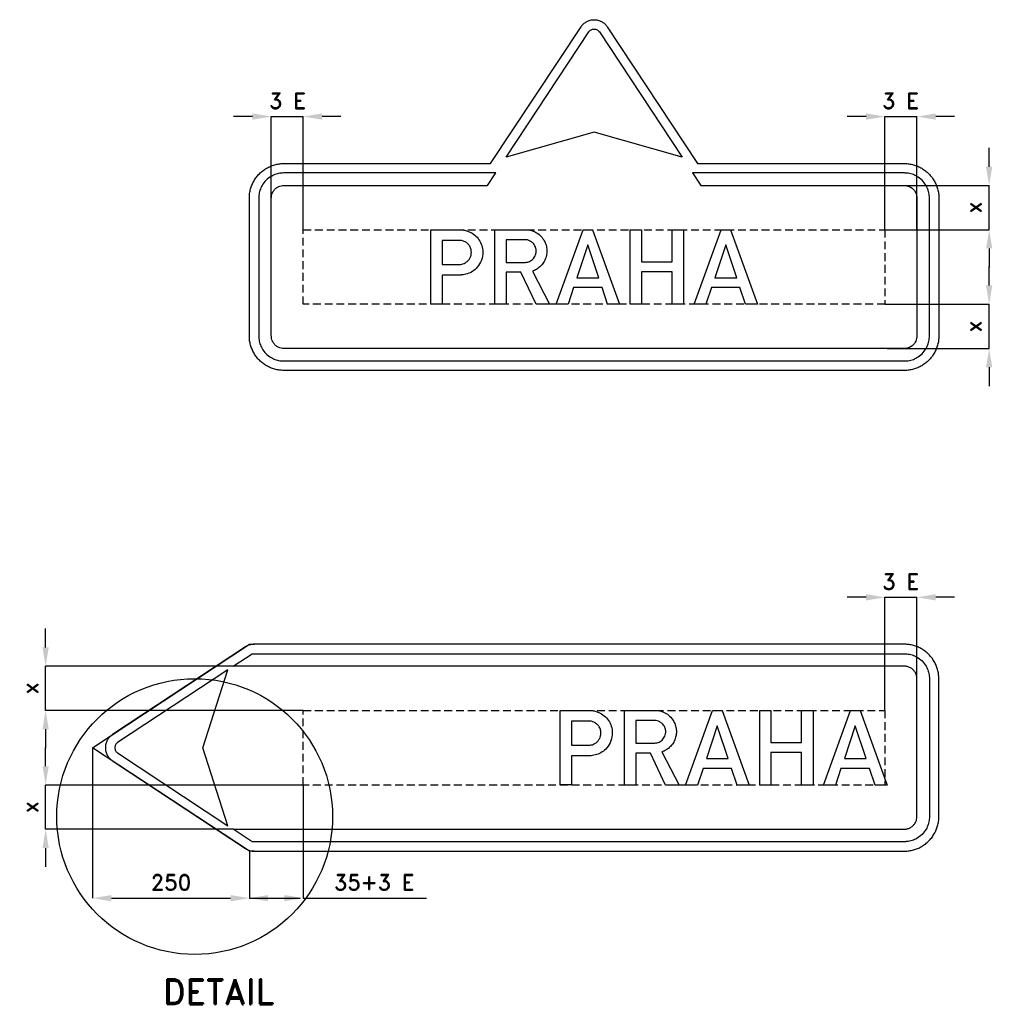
# Model space of a CAD drawing. Header units: millimetres. Extents: x -575 to 976, y -58 to 1513.
import ezdxf

# ---------------------------------------------------------------- set-up
doc = ezdxf.new("R2010")
doc.units = ezdxf.units.MM
doc.header["$LTSCALE"] = 5
doc.linetypes.add('ČÁRKOVANÁX2', pattern=[1.5, 1, -0.5])
doc.layers.add('Kóty', color=2, linetype='Continuous')
doc.layers.add('Značka', color=7, linetype='Continuous')
doc.styles.get("Standard").update_dxf_attribs({"font": 'romand.shx', "height": 25})
doc.dimstyles.get("Standard").update_dxf_attribs({"dimtxt": 25, "dimasz": 30, "dimexe": 0.18, "dimexo": 0.0625, "dimgap": 12.5, "dimtad": 1, "dimdec": 0, "dimzin": 0, "dimdsep": 46, "dimtxsty": 'Standard', "dimcen": 0.09, "dimadec": 0, "dimazin": 0, "dimtfac": 1, "dimtdec": 0, "dimtofl": 0, "dimtmove": 0, "dimatfit": 3, "dimfxl": 1, "dimtolj": 1, "dimtzin": 0, "dimarcsym": 0})

# ---------------------------------------------------------------- blocks, each defined once
blk = doc.blocks.new('*D3')
at = {"layer": 'Defpoints', "color": 0, "transparency": 16777216}
for p in [(808.3, 1248.7), (971.2, 1248.7), (804.9, 1178.2)]:
    blk.add_point(p, dxfattribs=at)
at = {"layer": 'Kóty', "color": 0, "lineweight": -2, "transparency": 16777216}
for p, q in [((971.2, 1278.7), (971.2, 1308.7)), ((808.4, 1248.7), (971.4, 1248.7)), ((805, 1178.2), (971.4, 1178.2)), ((971.2, 1148.2), (971.2, 1118.2))]:
    blk.add_line(p, q, dxfattribs=at)
at = {"layer": 'Kóty', "color": 0, "transparency": 16777216}
for points in [[(966.2, 1278.7), (976.2, 1278.7), (971.2, 1248.7)], [(966.2, 1148.2), (976.2, 1148.2), (971.2, 1178.2)]]:
    blk.add_solid(points, dxfattribs=at)
at = {"layer": 'Kóty', "color": 0, "transparency": 16777216, "insert": (946.2, 1213.4), "char_height": 25, "attachment_point": 5, "rotation": 90}
blk.add_mtext('\\A1;x', dxfattribs=at)
blk = doc.blocks.new('*D4')
at = {"layer": 'Defpoints', "color": 0, "transparency": 16777216}
for p in [(804.9, 1059.2), (808.3, 988.7), (971.2, 988.7)]:
    blk.add_point(p, dxfattribs=at)
at = {"layer": 'Kóty', "color": 0, "lineweight": -2, "transparency": 16777216}
for p, q in [((971.2, 1089.2), (971.2, 1119.2)), ((805, 1059.2), (971.4, 1059.2)), ((808.4, 988.7), (971.4, 988.7)), ((971.2, 958.7), (971.2, 928.7))]:
    blk.add_line(p, q, dxfattribs=at)
at = {"layer": 'Kóty', "color": 0, "transparency": 16777216}
for points in [[(966.2, 1089.2), (976.2, 1089.2), (971.2, 1059.2)], [(966.2, 958.7), (976.2, 958.7), (971.2, 988.7)]]:
    blk.add_solid(points, dxfattribs=at)
at = {"layer": 'Kóty', "color": 0, "transparency": 16777216, "insert": (946.2, 1023.9), "char_height": 25, "attachment_point": 5, "rotation": 90}
blk.add_mtext('\\A1;x', dxfattribs=at)
blk = doc.blocks.new('*D5')
at = {"layer": 'Defpoints', "color": 0, "transparency": 16777216}
for p in [(-534.1, 481.6), (-210.4, 481.6), (-123.1, 411.1)]:
    blk.add_point(p, dxfattribs=at)
at = {"layer": 'Kóty', "color": 0, "lineweight": -2, "transparency": 16777216}
for p, q in [((-534.1, 511.6), (-534.1, 541.6)), ((-210.5, 481.6), (-534.2, 481.6)), ((-123.1, 411.1), (-534.2, 411.1)), ((-534.1, 381.1), (-534.1, 351.1))]:
    blk.add_line(p, q, dxfattribs=at)
at = {"layer": 'Kóty', "color": 0, "transparency": 16777216}
for points in [[(-539.1, 511.6), (-529.1, 511.6), (-534.1, 481.6)], [(-539.1, 381.1), (-529.1, 381.1), (-534.1, 411.1)]]:
    blk.add_solid(points, dxfattribs=at)
at = {"layer": 'Kóty', "color": 0, "transparency": 16777216, "insert": (-559.1, 446.4), "char_height": 25, "attachment_point": 5, "rotation": 90}
blk.add_mtext('\\A1;x', dxfattribs=at)
blk = doc.blocks.new('*D6')
at = {"layer": 'Defpoints', "color": 0, "transparency": 16777216}
for p in [(-534.1, 292.1), (-123.1, 292.1), (-234.9, 221.6)]:
    blk.add_point(p, dxfattribs=at)
at = {"layer": 'Kóty', "color": 0, "lineweight": -2, "transparency": 16777216}
for p, q in [((-534.1, 322.1), (-534.1, 352.1)), ((-123.1, 292.1), (-534.2, 292.1)), ((-234.9, 221.6), (-534.2, 221.6)), ((-534.1, 191.6), (-534.1, 161.6))]:
    blk.add_line(p, q, dxfattribs=at)
at = {"layer": 'Kóty', "color": 0, "transparency": 16777216}
for points in [[(-539.1, 322.1), (-529.1, 322.1), (-534.1, 292.1)], [(-539.1, 191.6), (-529.1, 191.6), (-534.1, 221.6)]]:
    blk.add_solid(points, dxfattribs=at)
at = {"layer": 'Kóty', "color": 0, "transparency": 16777216, "insert": (-559.1, 256.9), "char_height": 25, "attachment_point": 5, "rotation": 90}
blk.add_mtext('\\A1;x', dxfattribs=at)
blk = doc.blocks.new('*D7')
at = {"layer": 'Defpoints', "color": 0, "transparency": 16777216}
for p in [(-459.1, 351.6), (-209.1, 186.6), (-209.1, 111.6)]:
    blk.add_point(p, dxfattribs=at)
at = {"layer": 'Kóty', "color": 0, "lineweight": -2, "transparency": 16777216}
for p, q in [((-459.1, 351.6), (-459.1, 111.5)), ((-209.1, 186.6), (-209.1, 111.5)), ((-429.1, 111.6), (-239.1, 111.6))]:
    blk.add_line(p, q, dxfattribs=at)
at = {"layer": 'Kóty', "color": 0, "transparency": 16777216}
for points in [[(-429.1, 116.6), (-429.1, 106.6), (-459.1, 111.6)], [(-239.1, 116.6), (-239.1, 106.6), (-209.1, 111.6)]]:
    blk.add_solid(points, dxfattribs=at)
at = {"layer": 'Kóty', "color": 0, "transparency": 16777216, "insert": (-334.1, 136.6), "char_height": 25, "attachment_point": 5}
blk.add_mtext('\\A1;250', dxfattribs=at)
blk = doc.blocks.new('*D8')
at = {"layer": 'Defpoints', "color": 0, "transparency": 16777216}
for p in [(-123.1, 292.1), (-209.1, 186.6), (-123.1, 111.6)]:
    blk.add_point(p, dxfattribs=at)
at = {"layer": 'Kóty', "color": 0, "lineweight": -2, "transparency": 16777216}
for p, q in [((-123.1, 292.1), (-123.1, 111.5)), ((-209.1, 186.5), (-209.1, 111.5)), ((-179.1, 111.6), (-153.1, 111.6)), ((-123.1, 111.6), (73.6, 111.6))]:
    blk.add_line(p, q, dxfattribs=at)
at = {"layer": 'Kóty', "color": 0, "transparency": 16777216}
for points in [[(-179.1, 116.6), (-179.1, 106.6), (-209.1, 111.6)], [(-153.1, 116.6), (-153.1, 106.6), (-123.1, 111.6)]]:
    blk.add_solid(points, dxfattribs=at)
at = {"layer": 'Kóty', "color": 0, "transparency": 16777216, "insert": (-9.7, 136.6), "char_height": 25, "attachment_point": 5}
blk.add_mtext('\\A1;35+3 E', dxfattribs=at)

msp = doc.modelspace()

# ---------------------------------------------------------------- linework, layer by layer
at = {"layer": 'Kóty'}
for p, q in [((-204.1, 1358.7), (-234.1, 1358.7)), ((-174.1, 1203.7), (-174.1, 1358.8)), ((-123.1, 1178.2), (-123.1, 1358.8)), ((-63.1, 1358.7), (-93.1, 1358.7)), ((774.9, 1358.7), (744.9, 1358.7)), ((804.9, 1178.2), (804.9, 1358.8)), ((855.9, 1178.2), (855.9, 1358.8)), ((915.9, 1358.7), (885.9, 1358.7)), ((774.9, 591.6), (744.9, 591.6)), ((804.9, 411.2), (804.9, 591.8)), ((855.9, 446), (855.9, 591.8)), ((915.9, 591.6), (885.9, 591.6))]:
    msp.add_line(p, q, dxfattribs=at)
for points in [[(-174.1, 1358.7), (-123.1, 1358.7)], [(804.9, 1358.7), (855.9, 1358.7)], [(971.4, 1178.2), (971.4, 1248.7)], [(971.2, 988.7), (971.2, 1059.2)], [(804.9, 591.6), (855.9, 591.6)], [(-534.1, 411.1), (-534.1, 481.6)], [(-534.1, 221.6), (-534.1, 292.1)], [(-209.1, 111.6), (-128.1, 111.6)]]:
    msp.add_lwpolyline(points, dxfattribs=at)
for points in [[(-204.1, 1363.7), (-204.1, 1353.7), (-174.1, 1358.7)], [(-93.1, 1363.7), (-93.1, 1353.7), (-123.1, 1358.7)], [(774.9, 1363.7), (774.9, 1353.7), (804.9, 1358.7)], [(885.9, 1363.7), (885.9, 1353.7), (855.9, 1358.7)], [(774.9, 596.6), (774.9, 586.6), (804.9, 591.6)], [(885.9, 596.6), (885.9, 586.6), (855.9, 591.6)]]:
    msp.add_solid(points, dxfattribs=at)
at = {"layer": 'Značka', "color": 3}
for points in [[(505.9, 1283.7), (835.9, 1283.7), (836.2, 1283.7), (836.4, 1283.7, -0.032185), (843.5, 1283.2, -0.035445), (850.4, 1281.7, -0.036264), (857.2, 1279.4, -0.034417), (863.6, 1276.2, -0.03373), (869.5, 1272.3, -0.03408), (874.8, 1267.5, -0.034215), (879.5, 1262.2, -0.034221), (883.5, 1256.3, -0.03405), (886.7, 1249.9, -0.033429), (889, 1243.2, -0.034142), (890.5, 1236.2, -0.036726), (890.9, 1229.1), (890.9, 1228.9), (890.9, 1228.7), (890.9, 1008.7), (890.9, 1008.4), (890.9, 1008.2, -0.032188), (890.4, 1001.1, -0.035463), (889, 994.1, -0.036265), (886.7, 987.4, -0.034416), (883.5, 981, -0.033706), (879.5, 975.1, -0.034079), (874.8, 969.8, -0.034202), (869.5, 965, -0.034225), (863.6, 961.1, -0.034056), (857.2, 957.9, -0.03342), (850.4, 955.6, -0.034125), (843.5, 954.1, -0.036744), (836.4, 953.7), (836.2, 953.7), (835.9, 953.7), (-154.1, 953.7), (-154.3, 953.7), (-154.5, 953.7, -0.03218), (-161.6, 954.2, -0.035444), (-168.6, 955.6, -0.036267), (-175.3, 957.9, -0.03442), (-181.7, 961.1, -0.03372), (-187.6, 965, -0.034084), (-193, 969.8, -0.034211), (-197.7, 975.1, -0.03423), (-201.6, 981, -0.034045), (-204.8, 987.4, -0.033412), (-207.1, 994.1, -0.034128), (-208.6, 1001.1, -0.036746), (-209.1, 1008.2), (-209.1, 1008.4), (-209.1, 1008.7), (-209.1, 1228.7), (-209.1, 1228.9), (-209.1, 1229.1, -0.03218), (-208.6, 1236.2, -0.035446), (-207.1, 1243.2, -0.036269), (-204.8, 1249.9, -0.034421), (-201.6, 1256.3, -0.033724), (-197.7, 1262.2, -0.034085), (-193, 1267.5, -0.034207), (-187.6, 1272.3, -0.034224), (-181.7, 1276.2, -0.034041), (-175.3, 1279.4, -0.033409), (-168.6, 1281.7, -0.034129), (-161.6, 1283.2, -0.036747), (-154.5, 1283.7), (-154.3, 1283.7), (-154.1, 1283.7), (175.9, 1283.7), (175.9, 1283.7), (320.1, 1502), (320.8, 1503, -0.010046), (321.5, 1504, -0.052456), (325, 1507.5, -0.052761), (329.1, 1510.3, -0.065669), (334.8, 1512.6, -0.065803), (340.9, 1513.3, -0.065465), (347, 1512.5, -0.063797), (352.8, 1510.3, -0.052749), (356.9, 1507.6, -0.057705), (360.3, 1504, -0.011546), (361.1, 1503), (361.8, 1502), (505.9, 1283.7)], [(340.9, 1333.7), (200.5, 1293.7), (332.6, 1493.8), (332.9, 1494.2), (333.2, 1494.6, -0.052864), (334.5, 1496, -0.052781), (336.2, 1497.1, -0.065578), (338.5, 1498, -0.065773), (340.9, 1498.3, -0.065439), (343.4, 1498, -0.063761), (345.7, 1497.1, -0.052784), (347.3, 1496, -0.05777), (348.7, 1494.6), (349, 1494.2), (349.3, 1493.8), (481.4, 1293.7), (340.9, 1333.7)], [(146.9, 1248.7), (170.8, 1248.7), (184, 1268.7), (-154.1, 1268.7), (-156.2, 1268.6, 0.010733), (-158.2, 1268.4, 0.055745), (-166.4, 1266.8, 0.056135), (-174.1, 1263.3, 0.069648), (-182.4, 1257, 0.068381), (-188.7, 1248.7, 0.056471), (-192.2, 1241, 0.061159), (-193.8, 1232.8, 0.01219), (-194, 1230.7, 0.004067), (-194.1, 1228.7), (-194.1, 1008.7), (-194, 1006.6, 0.010743), (-193.8, 1004.5, 0.055762), (-192.2, 996.3, 0.05617), (-188.7, 988.7, 0.069688), (-182.4, 980.3, 0.06835), (-174.1, 974, 0.056432), (-166.4, 970.5, 0.061183), (-158.2, 968.9, 0.012221), (-156.2, 968.7, 0.004076), (-154.1, 968.7), (835.9, 968.7, 0.003579), (838, 968.7, 0.010733), (840.1, 968.9, 0.05576), (848.3, 970.6, 0.056188), (855.9, 974, 0.0697), (864.3, 980.3, 0.068355), (870.6, 988.7, 0.056423), (874.1, 996.3, 0.061085), (875.7, 1004.5), (875.9, 1006.6), (875.9, 1008.7), (875.9, 1228.7), (875.9, 1230.7), (875.7, 1232.8, 0.055658), (874, 1241, 0.056179), (870.6, 1248.7, 0.06971), (864.3, 1257, 0.068329), (855.9, 1263.3, 0.056413), (848.3, 1266.8, 0.061143), (840.1, 1268.4, 0.012191), (838, 1268.6, 0.004058), (835.9, 1268.7), (497.9, 1268.7), (511.1, 1248.7), (835.9, 1248.7), (837, 1248.6, -0.010659), (838, 1248.5, -0.055607), (842.1, 1247.7, -0.05627), (845.9, 1246, -0.069803), (850.1, 1242.8, -0.068218), (853.3, 1238.7, -0.056302), (855, 1234.8, -0.061149), (855.8, 1230.7), (855.9, 1229.7), (855.9, 1228.7), (855.9, 1008.7), (855.9, 1007.6), (855.8, 1006.6, -0.05576), (855, 1002.5, -0.056064), (853.3, 998.7, -0.069561), (850.1, 994.5, -0.068422), (845.9, 991.3, -0.056502), (842.1, 989.6, -0.061032), (838, 988.8, -0.012148), (837, 988.7, -0.004048), (835.9, 988.7), (-154.1, 988.7, -0.003577), (-155.1, 988.7, -0.010721), (-156.2, 988.8, -0.055675), (-160.2, 989.6, -0.056149), (-164.1, 991.3, -0.069686), (-168.2, 994.5, -0.068342), (-171.4, 998.7, -0.056438), (-173.1, 1002.5, -0.061191), (-174, 1006.6, -0.012208), (-174, 1007.6), (-174.1, 1008.7), (-174.1, 1228.7, -0.003574), (-174, 1229.7, -0.010734), (-174, 1230.7, -0.055786), (-173.1, 1234.8, -0.056153), (-171.4, 1238.7, -0.069672), (-168.2, 1242.8, -0.068403), (-164.1, 1246, -0.056439), (-160.2, 1247.7, -0.061038), (-156.2, 1248.5), (-155.1, 1248.6), (-154.1, 1248.7), (146.9, 1248.7)], [(80.2, 1059.2), (80.2, 1178.2), (128.3, 1178.2), (129, 1178.1), (129.7, 1178, -0.025344), (135.8, 1176.9, -0.042922), (141.7, 1174.9, -0.079586), (150.5, 1169.7, -0.076488), (157.3, 1162, -0.07689), (161.8, 1152.8, -0.075742), (163.3, 1142.7, -0.094029), (161.2, 1129.6, -0.098358), (154.4, 1118.3, -0.07329), (147.2, 1111.9, -0.067693), (138.6, 1107.8, -0.034206), (134.1, 1106.5, -0.037879), (129.5, 1106, -0.004948), (128.7, 1105.9, -0.001649), (128, 1105.9), (98.4, 1105.9), (98.4, 1059.2), (80.2, 1059.2)], [(182.6, 1059.2), (182.6, 1178.2), (232.7, 1178.2), (233.4, 1178.1, -0.005417), (234.2, 1178.1, -0.052878), (239.7, 1177.3, -0.045262), (245.1, 1175.4, -0.068751), (253.1, 1170.6, -0.074104), (259.4, 1163.8, -0.062852), (263.1, 1157.1, -0.059665), (265.1, 1149.7, -0.05513), (265.5, 1142.5, -0.055184), (264.3, 1135.3, -0.062309), (261.3, 1127.7, -0.063045), (256.5, 1121.1, -0.052737), (251.6, 1116.6, -0.055197), (245.8, 1113.3, -0.011438), (244.2, 1112.6), (242.6, 1112), (269.9, 1059.2), (248.5, 1059.2), (224.2, 1110.2), (200.7, 1110.2), (200.7, 1059.2), (182.6, 1059.2)], [(98.4, 1161.1), (98.4, 1122.8), (126.6, 1122.8), (127.2, 1122.8, 0.007609), (127.7, 1122.8, 0.06713), (131.7, 1123.5, 0.057717), (135.4, 1125.2, 0.071734), (139.6, 1128.4, 0.074481), (142.8, 1132.7, 0.068273), (144.6, 1137.2, 0.065317), (145.1, 1142.1, 0.077203), (144.3, 1147.9, 0.083743), (141.7, 1153, 0.0734), (138.2, 1156.8, 0.066081), (133.9, 1159.4, 0.042662), (131, 1160.5, 0.049247), (127.9, 1161), (127.4, 1161), (127, 1161.1), (98.4, 1161.1)], [(200.7, 1162.1), (200.7, 1126), (229.9, 1126, 0.002016), (230.7, 1126.1, 0.005972), (231.4, 1126.1, 0.040792), (234.7, 1126.6, 0.049419), (237.9, 1127.7, 0.110772), (244.1, 1132.3, 0.114758), (247.8, 1139, 0.085167), (248.6, 1144.3, 0.080073), (247.7, 1149.6, 0.084072), (245.1, 1154.8, 0.081232), (240.8, 1158.9, 0.067112), (236.9, 1161.1, 0.082125), (232.6, 1162.1), (232, 1162.1), (231.5, 1162.1), (200.7, 1162.1)], [(464.9, 516.6), (-201.6, 516.6), (-202.3, 516.6), (-203, 516.6, 0.031177), (-205.9, 516.3, 0.030405), (-208.7, 515.6, 0.031441), (-211.5, 514.6, 0.034564), (-214.1, 513.3), (-214.7, 512.9), (-215.3, 512.5), (-427.4, 372.5), (-428.5, 371.8), (-429.4, 371.1, 0.052621), (-433, 367.6, 0.052763), (-435.7, 363.5, 0.065594), (-438, 357.8, 0.065786), (-438.7, 351.6, 0.065487), (-438, 345.5, 0.063894), (-435.7, 339.8, 0.052764), (-433, 335.7, 0.057603), (-429.4, 332.2), (-428.5, 331.5), (-427.4, 330.8), (-215.3, 190.8), (-214.7, 190.4), (-214.1, 190, 0.030757), (-211.5, 188.7, 0.030254), (-208.7, 187.7, 0.031548), (-205.9, 187, 0.03491), (-203, 186.7), (-202.3, 186.7), (-201.6, 186.6), (445.9, 186.6), (464.9, 186.6), (835.9, 186.6), (836.2, 186.6), (836.4, 186.6, 0.032187), (843.5, 187.1, 0.035442), (850.4, 188.6, 0.036278), (857.2, 190.9, 0.034421), (863.6, 194.1, 0.033718), (869.5, 198, 0.034078), (874.8, 202.8, 0.034199), (879.5, 208.1, 0.034236), (883.5, 214, 0.03403), (886.7, 220.4, 0.033395), (889, 227.1, 0.034109), (890.5, 234.1, 0.036744), (890.9, 241.2), (890.9, 241.4), (890.9, 241.6), (890.9, 461.6), (890.9, 461.9), (890.9, 462.1, 0.032171), (890.4, 469.2, 0.035429), (889, 476.2, 0.036264), (886.7, 482.9, 0.034432), (883.5, 489.3, 0.03373), (879.5, 495.2, 0.034083), (874.8, 500.5, 0.034228), (869.5, 505.3, 0.034234), (863.6, 509.2, 0.034038), (857.2, 512.4, 0.033409), (850.4, 514.7, 0.034122), (843.5, 516.2, 0.036743), (836.4, 516.6), (836.2, 516.6), (835.9, 516.6), (464.9, 516.6)], [(855.9, 241.6), (855.9, 461.6), (855.9, 461.9), (855.9, 462.2, 0.033903), (855.7, 464.8, 0.035566), (855.1, 467.3, 0.035997), (854.2, 469.8, 0.034652), (853, 472.1, 0.034183), (851.5, 474.2, 0.034453), (849.7, 476.2, 0.034555), (847.7, 477.8, 0.034585), (845.5, 479.2, 0.034386), (843.1, 480.3, 0.033794), (840.6, 481.1, 0.028259), (838.5, 481.5, 0.030642), (836.4, 481.6), (836.2, 481.6), (835.9, 481.6), (-234.9, 481.6), (-204.6, 501.6), (835.9, 501.6, -0.003593), (838, 501.6, -0.010767), (840.1, 501.4, -0.055767), (848.3, 499.7, -0.056171), (855.9, 496.3, -0.069697), (864.3, 490, -0.068358), (870.6, 481.6, -0.056434), (874.1, 474, -0.061178), (875.7, 465.8), (875.9, 463.7), (875.9, 461.6), (875.9, 241.6), (875.9, 239.6), (875.7, 237.5, -0.055763), (874, 229.3, -0.056184), (870.6, 221.6, -0.069709), (864.3, 213.3, -0.068419), (855.9, 207, -0.056403), (848.3, 203.5, -0.06091), (840.1, 201.9, -0.012137), (838, 201.7, -0.004056), (835.9, 201.6), (-204.6, 201.6), (-234.9, 221.6), (835.9, 221.6), (836.2, 221.6), (836.5, 221.7, 0.033875), (839.1, 221.9, 0.035584), (841.6, 222.5, 0.035932), (844.1, 223.4, 0.034643), (846.4, 224.6, 0.034104), (848.5, 226.1, 0.034469), (850.4, 227.9, 0.034575), (852.1, 229.9, 0.034623), (853.5, 232.1, 0.034381), (854.6, 234.5, 0.033952), (855.4, 237), (855.8, 239.1), (855.9, 241.2), (855.9, 241.4), (855.9, 241.6)], [(-419.2, 360), (-419.6, 359.7), (-420, 359.4, 0.052068), (-421.4, 358, 0.05285), (-422.5, 356.4, 0.065838), (-423.4, 354.1, 0.065665), (-423.7, 351.6, 0.065373), (-423.4, 349.2, 0.06423), (-422.5, 346.9, 0.052882), (-421.4, 345.3, 0.056875), (-420, 343.9), (-419.6, 343.6), (-419.2, 343.3), (-243.2, 227.2), (-283.2, 351.6), (-243.2, 476.1), (-419.2, 360)], [(286.8, 292.2), (286.8, 411.2), (335, 411.2), (335.7, 411.1), (336.4, 411, -0.025346), (342.5, 409.9, -0.042925), (348.4, 407.9, -0.07959), (357.1, 402.7, -0.076492), (363.9, 395, -0.07689), (368.4, 385.8, -0.075739), (369.9, 375.7, -0.094029), (367.8, 362.6, -0.098349), (361, 351.3, -0.073294), (353.9, 344.9, -0.067698), (345.2, 340.7, -0.034209), (340.7, 339.5, -0.037885), (336.1, 338.9, -0.004926), (335.4, 338.9), (334.6, 338.9), (305.1, 338.9), (305.1, 292.2), (286.8, 292.2)], [(389.3, 292.1), (389.3, 411.1), (439.4, 411.1), (440.1, 411.1, -0.005438), (440.8, 411.1, -0.052875), (446.4, 410.3, -0.045269), (451.8, 408.4, -0.068753), (459.7, 403.6, -0.07411), (466, 396.8, -0.062854), (469.7, 390.1, -0.059665), (471.8, 382.7, -0.05513), (472.2, 375.5, -0.055168), (471, 368.3, -0.062312), (468, 360.7, -0.063047), (463.1, 354.1, -0.05273), (458.2, 349.6, -0.055205), (452.5, 346.3, -0.011394), (450.8, 345.6, -0.003853), (449.2, 344.9), (476.5, 292.1), (455.1, 292.1), (430.8, 343.1), (407.4, 343.1), (407.4, 292.1), (389.3, 292.1)], [(305.1, 394.1), (305.1, 355.8), (333.2, 355.8), (333.8, 355.8), (334.4, 355.8, 0.067126), (338.3, 356.5, 0.057713), (342, 358.2, 0.071728), (346.3, 361.4, 0.074498), (349.4, 365.7, 0.068279), (351.2, 370.2, 0.065316), (351.8, 375.1, 0.077197), (350.9, 380.8, 0.083741), (348.3, 386, 0.073395), (344.9, 389.7, 0.066071), (340.6, 392.4, 0.042673), (337.6, 393.5, 0.049247), (334.6, 394), (334.1, 394), (333.6, 394.1), (305.1, 394.1)], [(407.4, 395.1), (407.4, 359), (436.6, 359), (437.3, 359.1, 0.006056), (438, 359.1, 0.040787), (441.3, 359.6, 0.049419), (444.5, 360.7, 0.110768), (450.7, 365.2, 0.114763), (454.4, 372, 0.085168), (455.3, 377.3, 0.080085), (454.4, 382.6, 0.08408), (451.7, 387.8, 0.081241), (447.5, 391.9, 0.067084), (443.5, 394.1, 0.082112), (439.2, 395.1, 0.00797), (438.7, 395.1), (438.2, 395.1), (407.4, 395.1)]]:
    msp.add_lwpolyline(points, format="xyb", dxfattribs=at)
at = {"layer": 'Značka', "color": 6, "linetype": 'ČÁRKOVANÁX2', "ltscale": 2.5}
for points in [[(-123.1, 1059.2), (-123.1, 1178.2), (804.9, 1178.2), (804.9, 1059.2), (-123.1, 1059.2)], [(-123.1, 292.1), (-123.1, 411.1), (804.9, 411.1), (804.9, 292.1), (-123.1, 292.1)]]:
    msp.add_lwpolyline(points, dxfattribs=at)
at = {"layer": 'Značka', "color": 3}
for points in [[(280.3, 1059.2), (323.4, 1178.2), (338.4, 1178.2), (381.6, 1059.2), (362.5, 1059.2), (353.6, 1085.7), (308.1, 1085.7), (299.3, 1059.2), (280.3, 1059.2)], [(398.4, 1059.2), (398.4, 1178.2), (416.5, 1178.2), (416.5, 1127.1), (465.4, 1127.1), (465.4, 1178.2), (483.5, 1178.2), (483.5, 1059.2), (465.4, 1059.2), (465.4, 1111.1), (416.5, 1111.1), (416.5, 1059.2), (398.4, 1059.2)], [(500.4, 1059.2), (543.5, 1178.2), (558.5, 1178.2), (601.7, 1059.2), (582.6, 1059.2), (573.7, 1085.7), (528.2, 1085.7), (519.4, 1059.2), (500.4, 1059.2)], [(348.4, 1101.6), (330.9, 1153.8), (313.5, 1101.6), (348.4, 1101.6)], [(568.5, 1101.6), (551, 1153.8), (533.6, 1101.6), (568.5, 1101.6)], [(486.9, 292.1), (530, 411.2), (545.1, 411.2), (588.2, 292.1), (569.1, 292.1), (560.2, 318.7), (514.7, 318.7), (506, 292.1), (486.9, 292.1)], [(605.1, 292.1), (605.1, 411.1), (623.1, 411.1), (623.1, 360.1), (672, 360.1), (672, 411.1), (690.2, 411.1), (690.2, 292.1), (672, 292.1), (672, 344.1), (623.1, 344.1), (623.1, 292.1), (605.1, 292.1)], [(707, 292.1), (750.1, 411.2), (765.2, 411.2), (808.3, 292.1), (789.2, 292.1), (780.3, 318.7), (734.8, 318.7), (726.1, 292.1), (707, 292.1)], [(555, 334.5), (537.5, 386.8), (520.1, 334.5), (555, 334.5)], [(775.1, 334.5), (757.6, 386.8), (740.2, 334.5), (775.1, 334.5)]]:
    msp.add_lwpolyline(points, dxfattribs=at)
at = {"layer": 'Značka', "color": 7}
msp.add_lwpolyline([(-201.6, 186.6), (-209.1, 186.6), (-459.1, 351.6), (-209.1, 516.6), (-201.6, 516.6)], dxfattribs=at)
msp.add_circle((-296.3, 241.8), 220, dxfattribs=at)

# ---------------------------------------------------------------- texts
at = {"layer": 'Kóty', "char_height": 25, "attachment_point": 5}
for insert in [(-148.1, 1383.7), (829.9, 1383.7), (830.2, 616.6)]:
    msp.add_mtext('\\A1;3 E', dxfattribs=dict(at, insert=insert))
at = {"layer": 'Značka', "color": 7, "insert": (-258.6, -37.8), "char_height": 40, "attachment_point": 5}
msp.add_mtext('\\A1;DETAIL', dxfattribs=at)

# ---------------------------------------------------------------- dimensions: what is measured, and where the dimension line sits
at = {"layer": 'Kóty'}
for base, p1, p2, picture, middle in [((971.2, 1248.7), (804.9, 1178.2), (808.3, 1248.7), '*D3', (946.2, 1213.4)), ((971.2, 988.7), (804.9, 1059.2), (808.3, 988.7), '*D4', (946.2, 1023.9)), ((-534.1, 481.6), (-123.1, 411.1), (-210.4, 481.6), '*D5', (-559.1, 446.4)), ((-534.1, 292.1), (-234.9, 221.6), (-123.1, 292.1), '*D6', (-559.1, 256.9))]:
    dim = msp.add_linear_dim(base=base, p1=p1, p2=p2, angle=90, text='x', dimstyle='Standard', dxfattribs=at)
    dim.commit()
    dim.dimension.update_dxf_attribs({"geometry": picture, "text_midpoint": middle})
dim = msp.add_linear_dim(base=(-209.1, 111.6), p1=(-459.1, 351.6), p2=(-209.1, 186.6), dimstyle='Standard', dxfattribs=at)
dim.commit()
dim.dimension.update_dxf_attribs({"geometry": '*D7', "text_midpoint": (-334.1, 136.6)})
dim = msp.add_linear_dim(base=(-123.1, 111.6), p1=(-209.1, 186.6), p2=(-123.1, 292.1), text='35+3 E', dimstyle='Standard', dxfattribs=at)
dim.commit()
dim.dimension.update_dxf_attribs({"geometry": '*D8', "text_midpoint": (-9.7, 136.6)})

doc.saveas('drawing.dxf')
